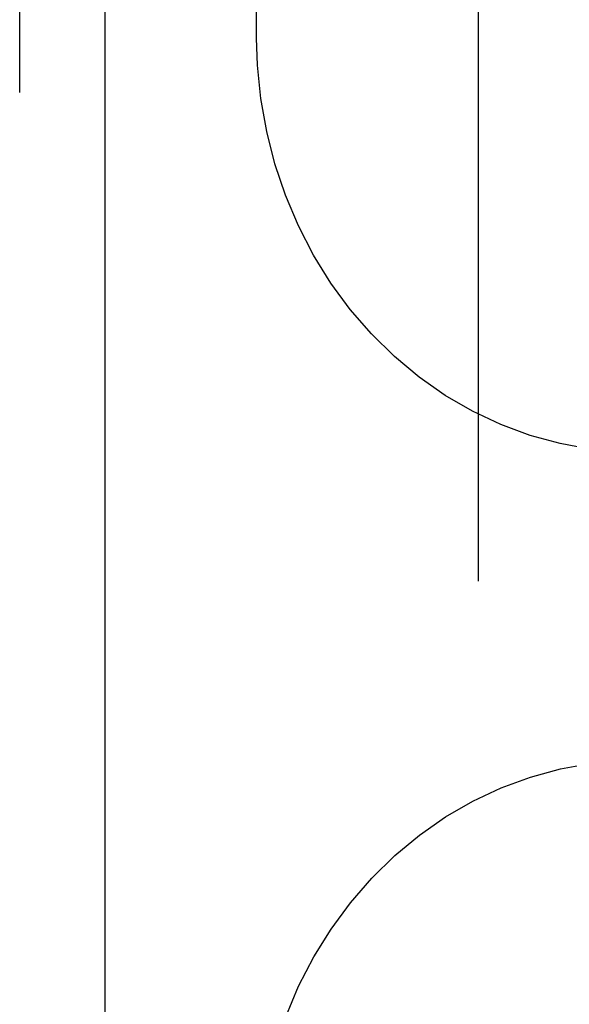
# Model space of a CAD drawing. Header units: inches. Extents: x 0 to 262, y 0 to 169.
# Tile 16 of 83: x 79.211 to 79.88, y 86.465 to 87.663. Entities that reach past the tile are written whole.
import ezdxf

# ---------------------------------------------------------------- set-up
doc = ezdxf.new("R2010")
doc.units = ezdxf.units.IN
doc.header["$LTSCALE"] = 14.384615
doc.header["$MEASUREMENT"] = 0
doc.linetypes.add('HIDDEN', pattern=[0.2, 0.1, -0.1])
doc.layers.add('DEFAULT_2', color=8, linetype='HIDDEN')
doc.layers.add('SECONDARY_LH_DOOR_ASSEMBLY', color=7, linetype='CONTINUOUS')

msp = doc.modelspace()

# ---------------------------------------------------------------- linework, layer by layer
at = {"layer": 'DEFAULT_2', "color": 8, "linetype": 'HIDDEN'}
for p, q in [((79.7689, 88.4179), (79.7689, 84.9679)), ((79.4992, 87.6403), (79.4992, 88.1989))]:
    msp.add_line(p, q, dxfattribs=at)
for points in [[(79.9, 87.141), (79.8686, 87.1469), (79.8321, 87.1568), (79.7964, 87.17), (79.7618, 87.1863), (79.7285, 87.2056), (79.6968, 87.2278), (79.6668, 87.2528), (79.6389, 87.2803), (79.6131, 87.3101), (79.5896, 87.3422), (79.5685, 87.3762), (79.5501, 87.4119), (79.5344, 87.4491), (79.5215, 87.4875), (79.5115, 87.5268), (79.5044, 87.5669), (79.5003, 87.6075), (79.4992, 87.6403)], [(79.4992, 86.2575), (79.5003, 86.2908), (79.5045, 86.3313), (79.5116, 86.3714), (79.5216, 86.4108), (79.5346, 86.4492), (79.5503, 86.4864), (79.5688, 86.5222), (79.5899, 86.5561), (79.6135, 86.5882), (79.6393, 86.618), (79.6673, 86.6455), (79.6972, 86.6703), (79.729, 86.6925), (79.7622, 86.7117), (79.7968, 86.728), (79.8325, 86.7411), (79.869, 86.751), (79.9, 86.7568)]]:
    msp.add_lwpolyline(points, dxfattribs=at)
at = {"layer": 'SECONDARY_LH_DOOR_ASSEMBLY', "color": 8, "linetype": 'HIDDEN'}
msp.add_line((79.2109, 55.9279), (79.2109, 118.2199), dxfattribs=at)
at = {"layer": 'SECONDARY_LH_DOOR_ASSEMBLY', "color": 3, "linetype": 'Continuous'}
msp.add_line((79.3149, 55.9279), (79.3149, 118.2199), dxfattribs=at)

doc.saveas('drawing.dxf')
